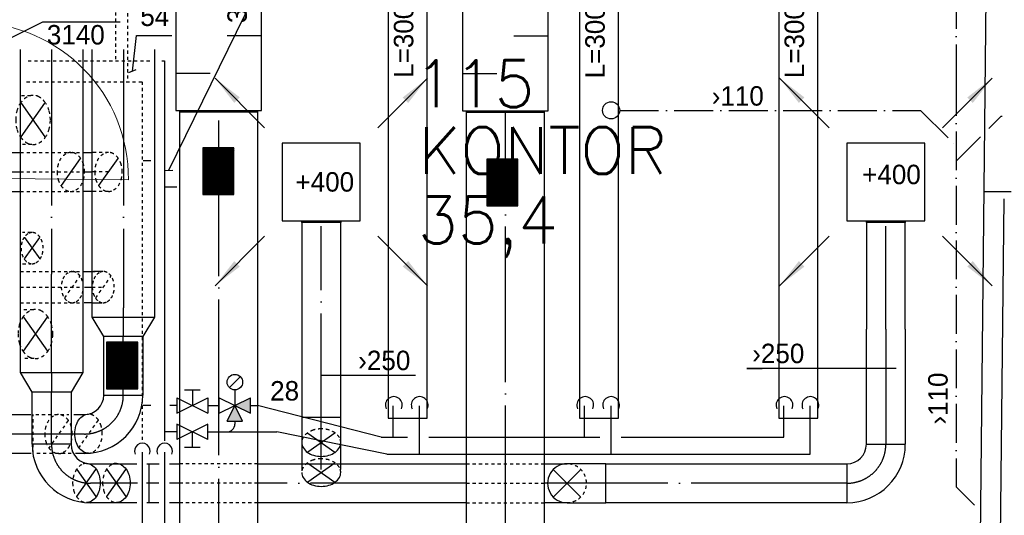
# Model space of a CAD drawing. Header units: millimetres. Extents: x 0 to 84060, y 0 to 52805.
# Tile 51 of 60: x 56313 to 62633, y 42527 to 45710. Entities that reach past the tile are written whole.
import ezdxf

# ---------------------------------------------------------------- set-up
doc = ezdxf.new("R2010")
doc.units = ezdxf.units.MM
doc.header["$LTSCALE"] = 50
doc.header["$MEASUREMENT"] = 0
doc.header["$PDMODE"] = 1
for name, pattern in [('2V-CENT', [23, 20, -1.5, 0, -1.5]), ('CENTRUMLINJE', [27, 20, -3, 1, -3]), ('V-GOMD', [0.8, 0.4, -0.4]), ('V-KU', [2, 1, 1]), ('V-SPV', [7, 5, -1, 0, -1]), ('V-V', [2, 1, 1])]:
    doc.linetypes.add(name, pattern=pattern)
doc.layers.get('0').update_dxf_attribs({"linetype": 'CONTINUOUS'})
for name, color, linetype in [('20601A200D001$0$243-Dører', 7, 'CONTINUOUS'), ('20601A200D001$0$832-Romtekst', 7, 'CONTINUOUS'), ('V060-', 3, 'CONTINUOUS'), ('V061-', 1, 'CONTINUOUS'), ('V070-', 3, 'CONTINUOUS'), ('V071-', 1, 'CONTINUOUS'), ('V090-', 2, 'CONTINUOUS'), ('V091-', 1, 'CONTINUOUS'), ('V100-', 6, 'CONTINUOUS'), ('V110', 1, 'CONTINUOUS'), ('V110-', 6, 'CONTINUOUS'), ('V111', 3, 'CONTINUOUS'), ('V111-', 1, 'CONTINUOUS'), ('xref', 7, 'CENTRUMLINJE')]:
    doc.layers.add(name, color=color, linetype=linetype)
doc.styles.add('20601A200D001$0$STANDARD', font='ROMANS.SHX')
doc.styles.add('FISO', font='fiso')
doc.styles.add('ISO', font='ISO')
doc.styles.add('SIMPLEX', font='SIMPLEX')

# ---------------------------------------------------------------- blocks, each defined once
blk = doc.blocks.new('LD_P')
for p, q in [((-0.5, 0.5), (-0.5, -0.5)), ((0.5, 0.5), (-0.5, 0.5)), ((0.5, -0.5), (0.5, 0.5)), ((-0.5, -0.5), (0.5, -0.5))]:
    blk.add_line(p, q)
at = {"color": 1}
for p, q in [((-0.3, 0.5), (-0.3, 0.1)), ((0.1, 0.5), (0.1, 0.1)), ((-0.1, -0.5), (-0.1, -0.1)), ((0.3, -0.5), (0.3, -0.1))]:
    blk.add_line(p, q, dxfattribs=at)
blk = doc.blocks.new('C3A', base_point=(16246, 22590.5))
at = {"color": 0, "linetype": 'ByBlock'}
blk.add_line((16247, 22590.5), (16246, 22590.5), dxfattribs=at)
blk = doc.blocks.new('K3A', base_point=(16246, 22590.5))
at = {"color": 0, "linetype": 'ByBlock'}
for p, q in [((16246, 22591), (16247, 22591)), ((16247, 22591), (16247, 22590)), ((16247, 22590), (16246, 22590))]:
    blk.add_line(p, q, dxfattribs=at)
blk = doc.blocks.new('33A', base_point=(16246, 22590.5))
blk.add_point((16247, 22590.5))
at = {"color": 0, "linetype": 'ByBlock'}
blk.add_blockref('K3A', (16246, 22590.5), dxfattribs=at)
at = {"color": 1, "linetype": '2V-CENT'}
blk.add_blockref('C3A', (16246, 22590.5), dxfattribs=at)
at = {"style": 'SIMPLEX', "flags": 3}
blk.add_attdef('0', (16246, 22590.5), '', height=1, dxfattribs=at)
blk = doc.blocks.new('V420', base_point=(455, 404.5))
blk.add_line((455, 404.5), (464, 404.5))
blk.add_solid([(455, 404.5), (459, 405), (459, 404)])
blk = doc.blocks.new('V421', base_point=(455.5, 404.5))
at = {"rotation": 180}
blk.add_blockref('V420', (464.5, 404.5), dxfattribs=at)
blk = doc.blocks.new('CCDIMF_400X250X125', base_point=(3095.5, 30301.1))
at = {"color": 0, "linetype": 'ByBlock'}
blk.add_line((3033, 30301.1), (3158, 30301.1), dxfattribs=at)
blk = doc.blocks.new('KCDIMF_400X250X125', base_point=(3095.5, 30301.1))
at = {"color": 0, "linetype": 'ByBlock'}
for p, q in [((3033, 30101.1), (3033, 30501.1)), ((3033, 30501.1), (3158, 30426.1)), ((3158, 30426.1), (3158, 30176.1)), ((3158, 30176.1), (3033, 30101.1))]:
    blk.add_line(p, q, dxfattribs=at)
blk = doc.blocks.new('3CDIMF_400X250X125', base_point=(3095.5, 30301.1))
for p in [(3033, 30301.1), (3158, 30301.1)]:
    blk.add_point(p)
at = {"color": 0, "linetype": 'ByBlock'}
blk.add_blockref('KCDIMF_400X250X125', (3095.5, 30301.1), dxfattribs=at)
at = {"color": 1, "linetype": '2V-CENT'}
blk.add_blockref('CCDIMF_400X250X125', (3095.5, 30301.1), dxfattribs=at)
at = {"style": 'SIMPLEX', "flags": 3}
blk.add_attdef('0', (3095.5, 30301.1), '', height=1, dxfattribs=at)
blk = doc.blocks.new('CBOJ90_PB', base_point=(86107, 31352))
at = {"color": 0, "linetype": 'ByBlock'}
blk.add_arc((86106, 31353), 1, 270, 360, dxfattribs=at)
blk = doc.blocks.new('KBOJ90_PB', base_point=(86107, 31352))
at = {"color": 0, "linetype": 'ByBlock'}
for p, q in [((86106.5, 31353), (86107.5, 31353)), ((86106, 31352.5), (86106, 31351.5))]:
    blk.add_line(p, q, dxfattribs=at)
for radius in [1.5, 0.5]:
    blk.add_arc((86106, 31353), radius, 270, 360, dxfattribs=at)
blk = doc.blocks.new('3BOJ90_PB', base_point=(86107, 31352))
for p in [(86107, 31353), (86106, 31352)]:
    blk.add_point(p)
at = {"color": 1, "linetype": '2V-CENT'}
blk.add_blockref('CBOJ90_PB', (86107, 31352), dxfattribs=at)
at = {"color": 0, "linetype": 'ByBlock'}
blk.add_blockref('KBOJ90_PB', (86107, 31352), dxfattribs=at)
at = {"style": 'ISO', "flags": 3}
blk.add_attdef('0', (86107, 31352), '', height=1, dxfattribs=at)
blk = doc.blocks.new('CBOJ90_NB', base_point=(86107.402, 31352.24))
at = {"color": 0, "linetype": 'ByBlock'}
blk.add_line((86106.402, 31352.24), (86107.402, 31352.24), dxfattribs=at)
blk = doc.blocks.new('TLCG90', base_point=(0, 5))
at = {"color": 1, "linetype": 'V-GOMD'}
for p, q in [((-0.346, 5.346), (0.346, 4.654)), ((-0.346, 4.654), (0.346, 5.346))]:
    blk.add_line(p, q, dxfattribs=at)
blk = doc.blocks.new('TLCG45', base_point=(6, 5))
at = {"color": 1, "linetype": 'V-GOMD'}
for p, q in [((5.756, 5.346), (6.244, 4.654)), ((5.756, 4.654), (6.244, 5.346))]:
    blk.add_line(p, q, dxfattribs=at)
blk = doc.blocks.new('FLCG45', base_point=(6, 3))
at = {"color": 1, "linetype": 'V-GOMD'}
blk.add_line((5.756, 2.654), (6.244, 3.346), dxfattribs=at)
blk = doc.blocks.new('TAK_P', base_point=(16247.5, 22586.5))
for p, q in [((16248, 22587), (16247, 22587)), ((16247, 22587), (16247, 22586)), ((16248, 22586), (16248, 22587)), ((16247, 22586), (16248, 22586))]:
    blk.add_line(p, q)
blk = doc.blocks.new('VUN')
at = {"color": 0}
blk.add_circle((0, 0), 0.5, dxfattribs=at)
blk = doc.blocks.new('*X115')
at = {"color": 0}
for p, q in [((55540.4, 43634.5), (55733.4, 43827.5)), ((55540.4, 43643.3), (55724.6, 43827.5)), ((55540.4, 43652.2), (55715.7, 43827.5)), ((55540.4, 43661), (55706.9, 43827.5)), ((55540.4, 43669.8), (55698.1, 43827.5)), ((55540.4, 43678.7), (55689.2, 43827.5)), ((55540.4, 43687.5), (55680.4, 43827.5)), ((55540.4, 43696.4), (55671.5, 43827.5)), ((55540.4, 43705.2), (55662.7, 43827.5)), ((55540.4, 43714), (55653.9, 43827.5)), ((55540.4, 43722.9), (55645, 43827.5)), ((55540.4, 43731.7), (55636.2, 43827.5)), ((55540.4, 43740.6), (55627.3, 43827.5)), ((55540.4, 43749.4), (55618.5, 43827.5)), ((55540.4, 43758.2), (55609.7, 43827.5)), ((55540.4, 43767.1), (55600.8, 43827.5)), ((55540.4, 43775.9), (55592, 43827.5)), ((55540.4, 43784.7), (55583.2, 43827.5)), ((55540.4, 43793.6), (55574.3, 43827.5)), ((55540.4, 43802.4), (55565.5, 43827.5)), ((55540.4, 43811.3), (55556.6, 43827.5)), ((55540.4, 43820.1), (55547.8, 43827.5)), ((55542.3, 43627.5), (55742.3, 43827.5)), ((55551.1, 43627.5), (55751.1, 43827.5)), ((55559.9, 43627.5), (55759.9, 43827.5)), ((55568.8, 43627.5), (55768.8, 43827.5)), ((55577.6, 43627.5), (55777.6, 43827.5)), ((55586.4, 43627.5), (55786.4, 43827.5)), ((55595.3, 43627.5), (55795.3, 43827.5)), ((55604.1, 43627.5), (55804.1, 43827.5)), ((55613, 43627.5), (55813, 43827.5)), ((55621.8, 43627.5), (55821.8, 43827.5)), ((55630.6, 43627.5), (55830.6, 43827.5)), ((55639.5, 43627.5), (55839.5, 43827.5)), ((55648.3, 43627.5), (55840.4, 43819.6)), ((55657.2, 43627.5), (55840.4, 43810.7)), ((55666, 43627.5), (55840.4, 43801.9)), ((55674.8, 43627.5), (55840.4, 43793.1)), ((55683.7, 43627.5), (55840.4, 43784.2)), ((55692.5, 43627.5), (55840.4, 43775.4)), ((55701.4, 43627.5), (55840.4, 43766.5)), ((55710.2, 43627.5), (55840.4, 43757.7)), ((55719, 43627.5), (55840.4, 43748.9)), ((55727.9, 43627.5), (55840.4, 43740)), ((55736.7, 43627.5), (55840.4, 43731.2)), ((55745.5, 43627.5), (55840.4, 43722.4)), ((55754.4, 43627.5), (55840.4, 43713.5)), ((55763.2, 43627.5), (55840.4, 43704.7)), ((55772.1, 43627.5), (55840.4, 43695.8)), ((55780.9, 43627.5), (55840.4, 43687)), ((55789.7, 43627.5), (55840.4, 43678.2)), ((55798.6, 43627.5), (55840.4, 43669.3)), ((55807.4, 43627.5), (55840.4, 43660.5)), ((55816.3, 43627.5), (55840.4, 43651.6)), ((55825.1, 43627.5), (55840.4, 43642.8)), ((55833.9, 43627.5), (55840.4, 43634))]:
    blk.add_line(p, q, dxfattribs=at)
blk = doc.blocks.new('20601A200D001')
at = {"layer": '20601A200D001$0$243-Dører', "linetype": 'Continuous', "lineweight": 0, "ltscale": 1000}
blk.add_lwpolyline([(154002.0625, 44691.47656), (155002, 44680.57031)], dxfattribs=at)
at = {"layer": '20601A200D001$0$243-Dører', "color": 7, "linetype": 'Continuous', "lineweight": 0, "ltscale": 1000}
blk.add_arc((154002.04851, 44691.46673), 1000.01086, 359.375675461, 449.374310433, dxfattribs=at)
at = {"layer": '20601A200D001$0$832-Romtekst', "color": 7, "linetype": 'Continuous', "style": '20601A200D001$0$STANDARD'}
for s, p in [('115', (156836.46875, 45149.11783)), ('KONTOR', (156862.90625, 44719.59766)), ('35,4', (156858.82888, 44273.65249))]:
    blk.add_text(s, height=300, dxfattribs=at).set_placement(p)

msp = doc.modelspace()

# ---------------------------------------------------------------- linework, layer by layer
at = {"layer": 'V060-', "linetype": 'Continuous'}
for p, q in [((56318.3, 44076), (56318.3, 45517.6)), ((56718.3, 45517.6), (56718.3, 44076)), ((56778.7, 43859), (56778.7, 45517.6)), ((57178.7, 45517.6), (57178.7, 43859)), ((57340.6, 41762), (57340.6, 45115.8)), ((57840.6, 45115.8), (57840.6, 41762)), ((59180.8, 36481), (59180.8, 45114.6)), ((59680.8, 45114.6), (59680.8, 36481)), ((55474.6, 44857), (56318.3, 44857)), ((56718.3, 44857), (56778.7, 44857)), ((54690, 44607), (56318.3, 44607)), ((56778.7, 44607), (56718.3, 44607)), ((58124.1, 44407.6), (58124.1, 42822)), ((58374.1, 42822), (58374.1, 44407.6)), ((61747.8, 44407.6), (61747.8, 43721.8)), ((61997.8, 43721.8), (61997.8, 44407.6)), ((56318.3, 43880.4), (56318.3, 44076)), ((56718.3, 44076), (56718.3, 43880.4)), ((56723.3, 44092.2), (56778.7, 44092.2)), ((56318.3, 43443.2), (56318.3, 43880.4)), ((56718.3, 43880.4), (56718.3, 43443.2)), ((56778.7, 43892.2), (56726.7, 43892.2)), ((56778.7, 43799.2), (56778.7, 43859)), ((57178.7, 43859), (57178.7, 43799.2)), ((56853, 43299), (56853, 43674)), ((57103, 43674), (57103, 43299)), ((61747.8, 42983), (61747.8, 43721.8)), ((61997.8, 43721.8), (61997.8, 42983)), ((56393, 42983.1), (56393, 43318)), ((56643, 43318), (56643, 42983.1)), ((55808, 43174), (56384, 43174)), ((56661.1, 43174), (56729, 43174)), ((56386.4, 42924), (55808, 42924)), ((56729, 42924), (56671.8, 42924)), ((56768, 42858), (57066.2, 42858)), ((57128.9, 42858), (57208, 42858)), ((57274.8, 42858), (57340.6, 42858)), ((57840.6, 42858), (59180.8, 42858)), ((59680.8, 42858), (59826.5, 42858)), ((60075.8, 42858), (61622.8, 42858)), ((57066.2, 42608), (56768, 42608)), ((57206.6, 42608), (57128.9, 42608)), ((57340.6, 42608), (57274.8, 42608)), ((59180.8, 42608), (57840.6, 42608)), ((59826.5, 42608), (59680.8, 42608)), ((61622.8, 42608), (60075.8, 42608))]:
    msp.add_line(p, q, dxfattribs=at)
at = {"layer": 'V060-', "color": 1, "linetype": '2V-CENT'}
for p, q in [((56518.3, 45517.6), (56518.3, 44076)), ((56978.7, 45517.6), (56978.7, 43859)), ((57590.6, 41762), (57590.6, 45115.8)), ((59430.8, 36481), (59430.8, 45114.6)), ((55905.3, 44732), (56318.3, 44732)), ((56718.3, 44732), (56778.7, 44732)), ((58249.1, 42822), (58249.1, 44384.9)), ((61872.8, 43721.8), (61872.8, 44384.9)), ((56518.3, 43880.4), (56518.3, 44076)), ((56730.1, 43992.2), (56778.7, 43992.2)), ((56518.3, 43443.2), (56518.3, 43880.4)), ((56978.7, 43799.2), (56978.7, 43859)), ((56978, 43299), (56978, 43674)), ((61872.8, 43721.8), (61872.8, 42983)), ((56518, 42983.1), (56518, 43318)), ((56729, 43049), (55808, 43049)), ((57068.9, 42733), (56768, 42733)), ((57206.6, 42733), (57127.5, 42733)), ((57340.6, 42733), (57274.8, 42733)), ((59180.8, 42733), (57840.6, 42733)), ((59826.5, 42733), (59680.8, 42733)), ((61622.8, 42733), (60075.8, 42733))]:
    msp.add_line(p, q, dxfattribs=at)
at = {"layer": 'V060-', "color": 1, "linetype": 'V-GOMD'}
for p, q in [((56324.5, 45223.4), (56387.1, 45223.4)), ((56390.5, 44908.4), (56315.9, 44908.4)), ((56318.3, 44857), (56718.3, 44857)), ((56883.5, 44857), (56778.7, 44857)), ((56318.3, 44732), (56718.3, 44732)), ((56883.5, 44732), (56778.7, 44732)), ((56318.3, 44607), (56718.3, 44607)), ((56883.5, 44607), (56778.7, 44607)), ((56386.5, 44342.6), (56330.9, 44342.6)), ((56332.4, 44142.6), (56386.5, 44142.6)), ((56318, 44092.2), (56718, 44092.2)), ((56602.4, 43922.9), (56699.8, 44061.4)), ((56778.7, 44092.2), (56850.2, 44092.2)), ((56801.5, 43922.9), (56898.9, 44061.4)), ((56318, 43992.2), (56718, 43992.2)), ((56778.7, 43992.2), (56850.2, 43992.2)), ((56318, 43892.2), (56718, 43892.2)), ((56778.7, 43892.2), (56850.2, 43892.2)), ((56340, 43848.3), (56402.6, 43848.3)), ((56406, 43533.3), (56331.4, 43533.3)), ((56399.5, 42924), (56399.5, 43174)), ((56416.3, 43174), (56628.8, 43174)), ((56623.9, 43135.3), (56502.1, 42962.3)), ((56816.2, 43137.7), (56694.4, 42964.7)), ((56644.4, 42924), (56411.5, 42924)), ((57840.6, 42858), (57340.6, 42858)), ((59180.8, 42858), (59680.8, 42858)), ((57840.6, 42733), (57340.6, 42733)), ((59180.8, 42733), (59680.8, 42733)), ((57840.6, 42608), (57340.6, 42608)), ((59180.8, 42608), (59680.8, 42608))]:
    msp.add_line(p, q, dxfattribs=at)
at = {"layer": 'V060-', "color": 1, "linetype": 'Continuous'}
for p, q in [((56843.5, 44092.2), (56787.9, 44092.2)), ((56789.4, 43892.2), (56843.5, 43892.2))]:
    msp.add_line(p, q, dxfattribs=at)
at = {"layer": 'V060-', "color": 3, "linetype": 'ByBlock'}
for p, q in [((56853.7, 43299), (57103.7, 43299)), ((56643, 42983), (56393, 42983)), ((60076.5, 42858), (59826.5, 42858)), ((60076.5, 42608), (60076.5, 42858)), ((59826.5, 42608), (60076.5, 42608))]:
    msp.add_line(p, q, dxfattribs=at)
at = {"layer": 'V060-'}
for p, q in [((58124.1, 43157.1), (58374.1, 43157.1)), ((57142.5, 42858), (57142.5, 42608))]:
    msp.add_line(p, q, dxfattribs=at)
at = {"layer": 'V060-', "color": 1, "linetype": 'V-GOMD'}
for points in [[(56399, 45223.4, 0.133256), (56358.6, 45212.4, 0.106756), (56320.3, 45177.3, 0.082828), (56296.6, 45128.3, 0.071352), (56287.7, 45065.9, 0.071352), (56296.6, 45003.5, 0.082828), (56320.3, 44954.5, 0.106756), (56358.6, 44919.4, 0.133256), (56399, 44908.4, 0.133256)], [(56399, 44908.4, 0.133256), (56439.5, 44919.4, 0.106756), (56477.8, 44954.5, 0.082828), (56501.5, 45003.5, 0.071352), (56510.4, 45065.9, 0.071352), (56501.5, 45128.3, 0.082828), (56477.8, 45177.3, 0.106756), (56436.8, 45214.9, 0.15525), (56399, 45223.4, 0.133256)], [(56641.8, 44857, 0.133256), (56609.7, 44848.3, 0.106756), (56579.3, 44820.4, 0.082828), (56560.5, 44781.5, 0.071352), (56553.4, 44732, 0.071352), (56560.5, 44682.5, 0.082828), (56579.3, 44643.6, 0.106756), (56609.7, 44615.7, 0.133256), (56641.8, 44607, 0.133256)], [(56641.8, 44607, 0.133256), (56673.9, 44615.7, 0.106756), (56704.3, 44643.6, 0.082828), (56723.1, 44682.5, 0.071352), (56730.2, 44732, 0.071352), (56723.1, 44781.5, 0.082828), (56704.3, 44820.4, 0.106756), (56671.8, 44850.2, 0.15525), (56641.8, 44857, 0.133256)], [(56883.5, 44857, 0.133256), (56851.4, 44848.3, 0.106756), (56821, 44820.4, 0.082828), (56802.2, 44781.5, 0.071352), (56795.1, 44732, 0.071352), (56802.2, 44682.5, 0.082828), (56821, 44643.6, 0.106756), (56851.4, 44615.7, 0.133256), (56883.5, 44607, 0.133256)], [(56883.5, 44607, 0.133256), (56915.6, 44615.7, 0.106756), (56946, 44643.6, 0.082828), (56964.8, 44682.5, 0.071352), (56971.9, 44732, 0.071352), (56964.8, 44781.5, 0.082828), (56946, 44820.4, 0.106756), (56913.5, 44850.2, 0.15525), (56883.5, 44857, 0.133256)], [(56393.2, 44342.6, 0.133256), (56367.5, 44335.7, 0.106756), (56343.2, 44313.3, 0.082828), (56328.2, 44282.3, 0.071352), (56322.5, 44242.6, 0.071352), (56328.2, 44203, 0.082828), (56343.2, 44171.9, 0.106756), (56367.5, 44149.6, 0.133256), (56393.2, 44142.6, 0.133256)], [(56393.2, 44142.6, 0.133256), (56418.9, 44149.6, 0.106756), (56443.2, 44171.9, 0.082828), (56458.2, 44203, 0.071352), (56463.9, 44242.6, 0.071352), (56458.2, 44282.3, 0.082828), (56443.2, 44313.3, 0.106756), (56417.2, 44337.2, 0.15525), (56393.2, 44342.6, 0.133256)], [(56651.1, 44092.2, 0.133256), (56625.4, 44085.2, 0.106756), (56601.1, 44062.9, 0.082828), (56586.1, 44031.8, 0.071352), (56580.4, 43992.2, 0.071352), (56586.1, 43952.5, 0.082828), (56601.1, 43921.5, 0.106756), (56625.4, 43899.1, 0.133256), (56651.1, 43892.2, 0.133256)], [(56651.1, 43892.2, 0.133256), (56676.8, 43899.1, 0.106756), (56701.1, 43921.5, 0.082828), (56716.1, 43952.5, 0.071352), (56721.8, 43992.2, 0.071352), (56716.1, 44031.8, 0.082828), (56701.1, 44062.9, 0.106756), (56675.1, 44086.8, 0.15525), (56651.1, 44092.2, 0.133256)], [(56850.2, 44092.2, 0.133256), (56824.5, 44085.2, 0.106756), (56800.2, 44062.9, 0.082828), (56785.2, 44031.8, 0.071352), (56779.5, 43992.2, 0.071352), (56785.2, 43952.5, 0.082828), (56800.2, 43921.5, 0.106756), (56824.5, 43899.1, 0.133256), (56850.2, 43892.2, 0.133256)], [(56850.2, 43892.2, 0.133256), (56875.9, 43899.1, 0.106756), (56900.2, 43921.5, 0.082828), (56915.2, 43952.5, 0.071352), (56920.9, 43992.2, 0.071352), (56915.2, 44031.8, 0.082828), (56900.2, 44062.9, 0.106756), (56874.2, 44086.8, 0.15525), (56850.2, 44092.2, 0.133256)], [(56414.5, 43848.3, 0.133256), (56374.1, 43837.3, 0.106756), (56335.8, 43802.2, 0.082828), (56312.1, 43753.2, 0.071352), (56303.1, 43690.8, 0.071352), (56312.1, 43628.4, 0.082828), (56335.8, 43579.4, 0.106756), (56374.1, 43544.3, 0.133256), (56414.5, 43533.3, 0.133256)], [(56414.5, 43533.3, 0.133256), (56455, 43544.3, 0.106756), (56493.3, 43579.4, 0.082828), (56516.9, 43628.4, 0.071352), (56525.9, 43690.8, 0.071352), (56516.9, 43753.2, 0.082828), (56493.3, 43802.2, 0.106756), (56452.3, 43839.8, 0.15525), (56414.5, 43848.3, 0.133256)], [(56563, 42923.8, -0.133256), (56530.8, 42932.5, -0.106756), (56500.5, 42960.4, -0.082828), (56481.7, 42999.3, -0.071352), (56474.6, 43048.8, -0.071352), (56481.7, 43098.3, -0.082828), (56500.5, 43137.2, -0.106756), (56530.8, 43165.1, -0.133256), (56563, 43173.8, -0.133256)], [(56563, 43173.8, -0.133256), (56595.1, 43165.1, -0.106756), (56625.5, 43137.2, -0.082828), (56644.2, 43098.3, -0.071352), (56651.3, 43048.8, -0.071352), (56644.2, 42999.3, -0.082828), (56625.5, 42960.4, -0.106756), (56592.9, 42930.6, -0.15525), (56563, 42923.8, -0.133256)]]:
    msp.add_lwpolyline(points, format="xyb", dxfattribs=at)
at = {"layer": 'V060-'}
for points in [[(57488.2, 44886.3), (57488.2, 44586.3), (57688.2, 44586.3), (57688.2, 44886.3)], [(59310.9, 44814.6), (59310.9, 44514.6), (59510.9, 44514.6), (59510.9, 44814.6)], [(56871.1, 43638.4), (56871.1, 43338.4), (57071.1, 43338.4), (57071.1, 43638.4)]]:
    msp.add_lwpolyline(points, close=True, dxfattribs=at)
at = {"layer": 'V060-', "color": 3, "linetype": 'ByBlock'}
for points in [[(56755.3, 42926.2, -0.133256), (56723.2, 42934.9, -0.106756), (56692.8, 42962.8, -0.082828), (56674, 43001.7, -0.071352), (56666.9, 43051.2, -0.071352), (56674, 43100.7, -0.082828), (56692.8, 43139.6, -0.106756), (56723.2, 43167.5, -0.133256), (56755.3, 43176.2, -0.133256)], [(58124.1, 42993.7, 0.133256), (58132.8, 42961.5, 0.106756), (58160.7, 42931.2, 0.082828), (58199.6, 42912.4, 0.071352), (58249.1, 42905.3, 0.071352), (58298.6, 42912.4, 0.082828), (58337.5, 42931.2, 0.106756), (58365.4, 42961.5, 0.133256), (58374.1, 42993.7, 0.133256)], [(56741.7, 42859.4, -0.133256), (56773.8, 42850.7, -0.106756), (56804.2, 42822.8, -0.082828), (56823, 42783.9, -0.071352), (56830.1, 42734.4, -0.071352), (56823, 42684.9, -0.082828), (56804.2, 42646, -0.106756), (56773.8, 42618.1, -0.133256), (56741.7, 42609.4, -0.133256)], [(56934, 42859.4, -0.133256), (56966.1, 42850.7, -0.106756), (56996.5, 42822.8, -0.082828), (57015.3, 42783.9, -0.071352), (57022.4, 42734.4, -0.071352), (57015.3, 42684.9, -0.082828), (56996.5, 42646, -0.106756), (56966.1, 42618.1, -0.133256), (56934, 42609.4, -0.133256)], [(58124.1, 42801.3, 0.133256), (58132.8, 42769.2, 0.106756), (58160.7, 42738.8, 0.082828), (58199.6, 42720, 0.071352), (58249.1, 42712.9, 0.071352), (58298.6, 42720, 0.082828), (58337.5, 42738.8, 0.106756), (58365.4, 42769.2, 0.133256), (58374.1, 42801.3, 0.133256)]]:
    msp.add_lwpolyline(points, format="xyb", dxfattribs=at)
at = {"layer": 'V060-', "color": 3, "linetype": 'V-GOMD'}
for points in [[(56755.3, 43176.2, -0.133256), (56787.4, 43167.5, -0.106756), (56817.8, 43139.6, -0.082828), (56836.6, 43100.7, -0.071352), (56843.7, 43051.2, -0.071352), (56836.6, 43001.7, -0.082828), (56817.8, 42962.8, -0.106756), (56785.3, 42933, -0.15525), (56755.3, 42926.2, -0.133256)], [(58374.1, 42993.7, 0.133256), (58365.4, 43025.8, 0.106756), (58337.5, 43056.2, 0.082828), (58298.6, 43074.9, 0.071352), (58249.1, 43082, 0.071352), (58199.6, 43074.9, 0.082828), (58160.7, 43056.2, 0.106756), (58130.9, 43023.6, 0.15525), (58124.1, 42993.7, 0.133256)], [(56741.7, 42609.4, -0.133256), (56709.6, 42618.1, -0.106756), (56679.2, 42646, -0.082828), (56660.4, 42684.9, -0.071352), (56653.3, 42734.4, -0.071352), (56660.4, 42783.9, -0.082828), (56679.2, 42822.8, -0.106756), (56711.7, 42852.6, -0.15525), (56741.7, 42859.4, -0.133256)], [(56934, 42609.4, -0.133256), (56901.9, 42618.1, -0.106756), (56871.5, 42646, -0.082828), (56852.8, 42684.9, -0.071352), (56845.6, 42734.4, -0.071352), (56852.8, 42783.9, -0.082828), (56871.5, 42822.8, -0.106756), (56904.1, 42852.6, -0.15525), (56934, 42859.4, -0.133256)], [(58374.1, 42801.3, 0.133256), (58365.4, 42833.4, 0.106756), (58337.5, 42863.8, 0.082828), (58298.6, 42882.6, 0.071352), (58249.1, 42889.7, 0.071352), (58199.6, 42882.6, 0.082828), (58160.7, 42863.8, 0.106756), (58130.9, 42831.3, 0.15525), (58124.1, 42801.3, 0.133256)]]:
    msp.add_lwpolyline(points, format="xyb", dxfattribs=at)
at = {"layer": 'V060-', "color": 3, "linetype": 'ByBlock'}
for centre, radius, start, end in [((56728.7, 43299), 375, 270, 360), ((56728.7, 43299), 125, 270, 360), ((56768, 42983), 375, 180, 270), ((56768, 42983), 125, 180, 270), ((59826.5, 42733), 125, 89.99993, 269.99993)]:
    msp.add_arc(centre, radius, start, end, dxfattribs=at)
at = {"layer": 'V060-', "color": 3, "linetype": 'V-GOMD'}
msp.add_arc((59826.5, 42733), 125, 269.99993, 449.99993, dxfattribs=at)
at = {"layer": 'V061-'}
for p, q in [((58853.5, 43425.7), (58246.5, 43425.7)), ((61938.1, 43470.7), (60979.9, 43470.7)), ((60979.9, 43470.7), (61079.9, 43470.7))]:
    msp.add_line(p, q, dxfattribs=at)
at = {"layer": 'V090-', "linetype": 'V-SPV'}
for p, q in [((62324, 47652.2), (62324, 45343)), ((62324, 45343), (62324, 42709.4)), ((60164.4, 45127.6), (62095.4, 45127.6)), ((62095.4, 45127.6), (62324, 44899)), ((62534.7, 45012), (62610.3, 45087.6)), ((62324, 44801.2), (62479.9, 44957.1)), ((62324, 42709.4), (62442.2, 42591.2))]:
    msp.add_line(p, q, dxfattribs=at)
at = {"layer": 'V090-', "linetype": 'V-V'}
msp.add_line((62619, 45087.6), (62610.3, 45087.6), dxfattribs=at)
at = {"layer": 'V100-', "linetype": 'V-V'}
for p, q in [((62533.3, 47681), (62254.1, 21147.5)), ((62676.8, 44604.3), (62500.9, 44604.3)), ((62583.1, 40030.1), (62632.7, 44560.5))]:
    msp.add_line(p, q, dxfattribs=at)
at = {"layer": 'V110', "color": 1}
for p, q in [((57659.1, 43346.7), (57729.8, 43417.4)), ((57371.6, 43332.1), (57471.6, 43332.1)), ((57421.6, 43332.1), (57421.6, 43232.1)), ((57694.5, 43332.1), (57694.5, 43232.1)), ((57321.6, 43282.1), (57321.6, 43182.1)), ((57321.6, 43182.1), (57521.6, 43282.1)), ((57321.6, 43282.1), (57521.6, 43182.1)), ((57521.6, 43282.1), (57521.6, 43182.1)), ((57594.5, 43182.1), (57794.5, 43282.1)), ((57594.5, 43282.1), (57794.5, 43182.1)), ((57594.5, 43182.1), (57594.5, 43282.1)), ((57644.5, 43132.1), (57694.5, 43232.1)), ((57744.5, 43132.1), (57694.5, 43232.1)), ((57794.5, 43182.1), (57794.5, 43282.1)), ((57321.6, 43112.8), (57321.6, 43012.8)), ((57521.6, 43012.8), (57321.6, 43112.8)), ((57521.6, 43112.8), (57321.6, 43012.8)), ((57521.6, 43012.8), (57521.6, 43112.8)), ((57644.5, 43132.1), (57744.5, 43132.1)), ((57421.6, 42962.8), (57421.6, 43062.8)), ((57471.6, 42962.8), (57371.6, 42962.8))]:
    msp.add_line(p, q, dxfattribs=at)
at = {"layer": 'V110'}
for points in [[(58929, 43150.1), (58929, 46152.4), (58679, 46152.4), (58679, 43150.1)], [(60157.6, 43150.1), (60157.6, 46152.4), (59907.6, 46152.4), (59907.6, 43150.1)], [(61436.7, 43150.1), (61436.7, 46152.4), (61186.7, 46152.4), (61186.7, 43150.1)]]:
    msp.add_lwpolyline(points, close=True, dxfattribs=at)
at = {"layer": 'V110', "color": 1}
msp.add_circle((57694.5, 43382.1), 50, dxfattribs=at)
at = {"layer": 'V110'}
for points in [[(57644.5, 43132.1), (57744.5, 43132.1), (57694.5, 43232.1)], [(57794.5, 43182.1), (57794.5, 43282.1), (57694.5, 43232.1)]]:
    msp.add_solid(points, dxfattribs=at)
at = {"layer": 'V110-', "linetype": 'V-GOMD'}
for p, q in [((56928.8, 46956.8), (56928.8, 45456.4)), ((57004.9, 46871.5), (57004.9, 45311.4)), ((56368.1, 45446), (57162.6, 45446)), ((56357.7, 45311.4), (57099, 45311.4)), ((57099, 45311.4), (57099, 42993.5))]:
    msp.add_line(p, q, dxfattribs=at)
at = {"layer": 'V110-', "linetype": 'V-V'}
for p, q in [((57226.5, 45446), (57243.8, 45446)), ((57155.8, 44803.8), (57106.5, 44803.8)), ((57321.6, 44634.5), (57244.3, 44634.5)), ((57155.8, 43232.1), (57106.5, 43232.1)), ((57321.6, 43232.1), (57278, 43232.1)), ((57521.6, 43232.1), (57594.5, 43232.1)), ((57794.5, 43232.1), (57839.3, 43232.1)), ((58711, 43028.9), (58711, 43229.8)), ((58880.3, 42920.2), (58880.3, 43229.8)), ((59939.5, 43028.9), (59939.5, 43229.8)), ((60108.8, 42920.2), (60108.8, 43229.8)), ((61218.6, 43028.9), (61218.6, 43229.8)), ((61387.9, 42920.2), (61387.9, 43229.8)), ((57694.5, 43132.1), (57694.5, 43112.8)), ((57321.6, 43062.8), (57244.3, 43062.8)), ((57521.6, 43062.8), (57839.3, 43062.8)), ((58633.7, 43028.9), (58803.1, 43028.9)), ((58939.5, 43028.9), (60037.8, 43028.9)), ((60174.1, 43028.9), (61218.6, 43028.9))]:
    msp.add_line(p, q, dxfattribs=at)
at = {"layer": 'V110-', "linetype": 'V-KU'}
for p, q in [((57243.8, 45446), (57243.8, 43004.6)), ((58633.7, 43028.9), (57839.3, 43232.1)), ((57839.3, 43062.8), (57963.7, 43062.8)), ((58671, 42920.2), (57963.7, 43062.8)), ((57099, 42932.3), (57099, 42337.2)), ((57243.8, 42932.5), (57243.8, 42248.8)), ((58671, 42920.2), (61387.9, 42920.2))]:
    msp.add_line(p, q, dxfattribs=at)
at = {"layer": 'V110-', "color": 1}
for centre, radius, start, end in [((58714.7, 43235), 54, 334.30581, 565.69419), ((58880.9, 43235), 54, 334.30581, 565.69419), ((59943.3, 43235), 54, 334.30581, 565.69419), ((60109.5, 43235), 54, 334.30581, 565.69419), ((61222.3, 43235), 54, 334.30581, 565.69419), ((61388.6, 43235), 54, 334.30581, 565.69419), ((57100.2, 42939.9), 50, 335.95932, 564.0333), ((57244.1, 42939.8), 50, 335.95932, 564.0333)]:
    msp.add_arc(centre, radius, start, end, dxfattribs=at)
at = {"layer": 'V110-', "linetype": 'V-V'}
msp.add_arc((57644.5, 43112.8), 50, 270, 360, dxfattribs=at)
at = {"layer": 'V111-'}
for p, q in [((57271, 44743.1), (58033.6, 46303.6)), ((55773.4, 45356.8), (56462.8, 45695.6)), ((56462.8, 45695.6), (56959.1, 45695.6)), ((57037.9, 45380), (57062.5, 45609.5)), ((57062.5, 45609.5), (57291, 45609.5)), ((57015, 45369.9), (57060.8, 45390.1)), ((57246, 44742.5), (57296, 44743.8))]:
    msp.add_line(p, q, dxfattribs=at)

# ---------------------------------------------------------------- block references
at = {"layer": 'V060-', "rotation": 90}
for name, p, xscale, yscale, zscale in [('LD_P', (57590.6, 45725.8), 1200, 550, 1200), ('LD_P', (59430.8, 45724.6), 1200, 550, 1200), ('TLCG45', (58249.1, 42993.7), -250, 250, 250), ('TLCG45', (58249.1, 42801.3), -250, 250, 250)]:
    msp.add_blockref(name, p, dxfattribs=dict(at, xscale=xscale, yscale=yscale, zscale=zscale))
at = {"layer": 'V060-'}
for name, p, xscale, yscale, zscale in [('TLCG45', (56399, 45065.9), 315, 315, 315), ('FLCG45', (56641.8, 44732), 250, 250, 250), ('FLCG45', (56883.5, 44732), 250, 250, 250), ('TLCG45', (56414.5, 43690.8), 315, 315, 315), ('TLCG45', (56741.7, 42734.4), 250, 250, 250), ('TLCG45', (56934, 42734.4), 250, 250, 250), ('TLCG90', (59826.5, 42733), 250, 250, 250)]:
    msp.add_blockref(name, p, dxfattribs=dict(at, xscale=xscale, yscale=yscale, zscale=zscale))
at = {"layer": 'V060-', "linetype": 'Continuous', "xscale": 10, "yscale": 500, "zscale": 10, "rotation": 270}
for p in [(57590.6, 45125.8), (59430.8, 45124.6)]:
    msp.add_blockref('33A', p, dxfattribs=at)
at = {"layer": 'V060-', "rotation": 270}
for p in [(13860.7, 100426.7), (15683.4, 100355), (13243.6, 99178.8)]:
    msp.add_blockref('*X115', p, dxfattribs=at)
at = {"layer": 'V060-', "color": 1, "xscale": 200, "yscale": 200, "zscale": 200}
msp.add_blockref('TLCG45', (56393.2, 44242.6), dxfattribs=at)
at = {"layer": 'V060-', "linetype": 'Continuous', "rotation": 270}
for p in [(56978, 43737), (56518, 43381)]:
    msp.add_blockref('3CDIMF_400X250X125', p, dxfattribs=at)
at = {"layer": 'V060-', "color": 1, "linetype": '2V-CENT', "xscale": 250.0000000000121, "yscale": 250.0000000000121, "zscale": 250.0000000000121}
msp.add_blockref('CBOJ90_PB', (56978.7, 43049), dxfattribs=at)
at = {"layer": 'V060-', "color": 1, "linetype": '2V-CENT', "xscale": 250, "yscale": 250, "zscale": 250}
for name, p, rotation in [('CBOJ90_PB', (56518, 42733), 270), ('CBOJ90_NB', (59826.5, 42733), 180)]:
    msp.add_blockref(name, p, dxfattribs=dict(at, rotation=rotation))
at = {"layer": 'V060-', "linetype": 'Continuous', "xscale": 250.0000000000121, "yscale": 250.0000000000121, "zscale": 250.0000000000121}
msp.add_blockref('3BOJ90_PB', (61872.8, 42733), dxfattribs=at)
at = {"layer": 'V070-'}
for name, p, xscale, yscale, zscale, rotation in [('V421', (57885.6, 45016.1), -50, 50, 50, 315), ('V421', (58612.6, 45016.1), 50, 50, 50, 45), ('V421', (61509.4, 45016.1), -50, 50, 50, 315), ('V421', (62236.3, 45016.1), 50, 50, 50, 45), ('TAK_P', (58249.1, 44667.6), 500, 500, 500, 270), ('TAK_P', (61872.8, 44667.6), 500, 500, 500, 270), ('V421', (57885.6, 44319.2), 50, 50, 50, 225.0000000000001), ('V421', (58612.6, 44319.2), -50, 50, 50, 134.9999999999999), ('V421', (61509.4, 44319.2), 50, 50, 50, 225.0000000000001), ('V421', (62236.3, 44319.2), -50, 50, 50, 134.9999999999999)]:
    msp.add_blockref(name, p, dxfattribs=dict(at, xscale=xscale, yscale=yscale, zscale=zscale, rotation=rotation))
at = {"layer": 'V070-', "linetype": 'Continuous', "xscale": 10, "yscale": 250, "zscale": 10, "rotation": 270}
for p in [(58249.1, 44417.6), (61872.8, 44417.6)]:
    msp.add_blockref('33A', p, dxfattribs=at)
at = {"layer": 'V090-', "color": 1, "xscale": 110, "yscale": 110, "zscale": 110}
msp.add_blockref('VUN', (60109.4, 45127.6), dxfattribs=at)
at = {"layer": 'xref'}
msp.add_blockref('20601A200D001', (-97990.7, 0), dxfattribs=at)

# ---------------------------------------------------------------- texts
at = {"layer": 'V061-', "color": 1, "style": 'FISO'}
msp.add_text('3380', height=125, rotation=90, dxfattribs=at).set_placement((57771.6, 45688.7))
for p in [(61015.1, 43504.1), (58486.4, 43459.2)]:
    msp.add_text('›250', height=125, dxfattribs=at).set_placement(p)
at = {"layer": 'V071-', "color": 1, "style": 'FISO'}
for p in [(61720.9, 44653.6), (58083.5, 44605.9)]:
    msp.add_text('+400', height=125, dxfattribs=at).set_placement(p)
at = {"layer": 'V091-', "color": 1, "style": 'FISO'}
msp.add_text('›110', height=125, dxfattribs=at).set_placement((60755.2, 45158.1))
msp.add_text('›110', height=125, rotation=90, dxfattribs=at).set_placement((62269.5, 43109.4))
at = {"layer": 'V111', "color": 1, "style": 'FISO'}
for p in [(58840, 45336.5), (60068.5, 45333.3), (61347.6, 45334.3)]:
    msp.add_text('L=3000mm', height=125, rotation=90, dxfattribs=at).set_placement(p)
at = {"layer": 'V111-', "color": 1, "style": 'FISO'}
for s, p in [('54', (57087.5, 45669.5)), ('3140', (56487.8, 45550.8)), ('28', (57921, 43264))]:
    msp.add_text(s, height=125, dxfattribs=at).set_placement(p)

doc.saveas('drawing.dxf')
